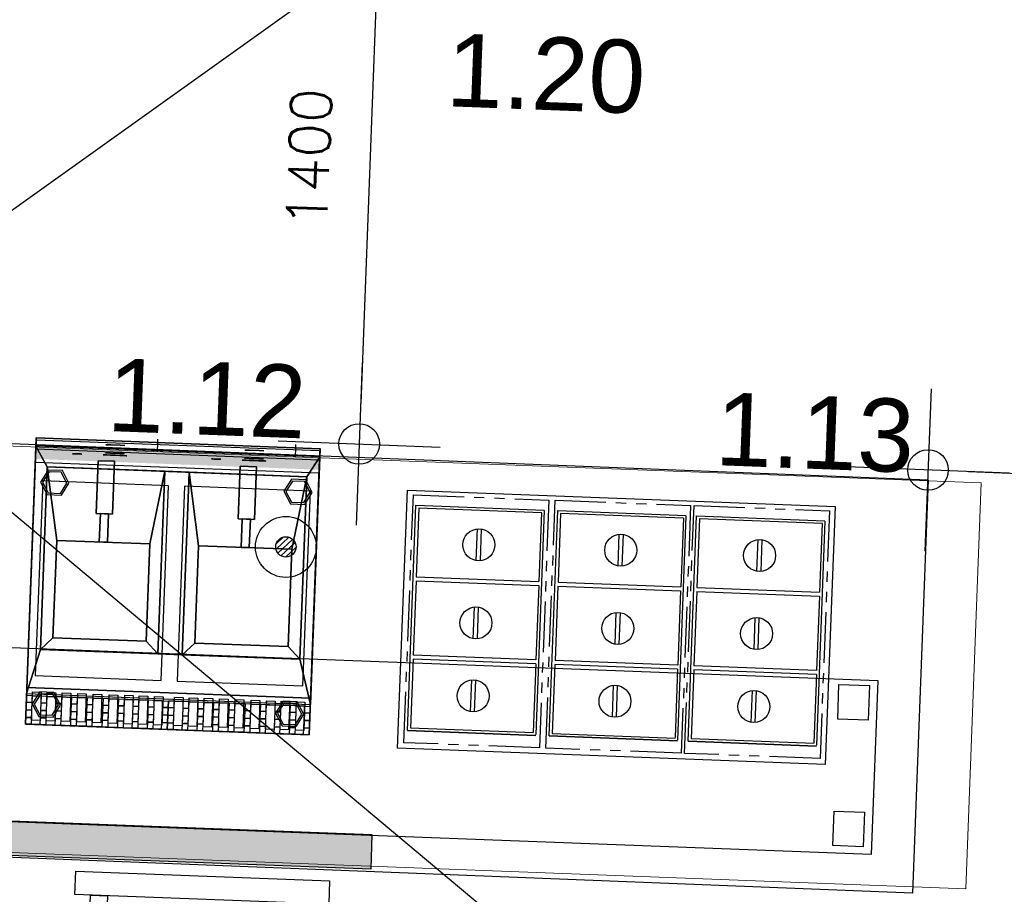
# Model space of a CAD drawing. Header units: millimetres. Extents: x 119024465 to 119292677, y 483022511 to 483148062.
# Tile 35 of 162: x 119082188 to 119084614, y 483061488 to 483063642. Entities that reach past the tile are written whole.
import ezdxf

# ---------------------------------------------------------------- set-up
doc = ezdxf.new("R2010")
doc.units = ezdxf.units.MM
doc.header["$LTSCALE"] = 100
doc.linetypes.add('CONTINUA', pattern=[0])
doc.linetypes.add('PHANTOM', pattern=[2.5, 1.25, -0.25, 0.25, -0.25, 0.25, -0.25])
doc.layers.get('0').update_dxf_attribs({"linetype": 'CONTINUOUS'})
doc.layers.get('Defpoints').update_dxf_attribs({"linetype": 'CONTINUOUS'})
for name, color, linetype in [('200-2D', 1, 'CONTINUOUS'), ('200-3D', 1, 'CONTINUOUS'), ('2000', 7, 'CONTINUOUS'), ('202', 2, 'PHANTOM'), ('204', 1, 'CONTINUOUS'), ('204 tekst fdstp', 255, 'CONTINUOUS'), ('204-2D', 7, 'CONTINUA'), ('450-2D', 6, 'CONTINUA'), ('AL28----_ARC', 8, 'CONTINUOUS'), ('GRI-3D', 7, 'CONTINUOUS'), ('INS-3D', 3, 'CONTINUOUS'), ('M-119--MATEN', 1, 'CONTINUOUS'), ('New_0', 7, 'CONTINUOUS'), ('New_82 Losse inrichting.LOSSE INRICHTING', 7, 'CONTINUOUS')]:
    doc.layers.add(name, color=color, linetype=linetype)
doc.styles.add('GENERATED_STYLE_1', font='arial.ttf')
doc.styles.add('ROMANS', font='ROMANS.SHX')
doc.styles.get("Standard").update_dxf_attribs({"font": 'ISOCP.SHX'})
doc.dimstyles.new('DIM-100', dxfattribs={"dimscale": 100, "dimtxt": 1, "dimasz": 1, "dimexe": 3, "dimexo": 3, "dimgap": 1, "dimtad": 1, "dimdec": 0, "dimrnd": 1, "dimzin": 0, "dimdsep": 46, "dimtxsty": 'ROMANS', "dimblk1": 'DOT1', "dimblk2": 'DOT1', "dimsah": 1, "dimcen": -3, "dimdle": 1, "dimse1": 1, "dimse2": 1, "dimclrd": 1, "dimclre": 1, "dimclrt": 2, "dimadec": 0, "dimazin": 0, "dimtfac": 0.75, "dimtdec": 0, "dimtix": 1, "dimtmove": 1, "dimatfit": 3, "dimldrblk": 'DOT1', "dimfxl": 1, "dimtvp": 1, "dimtolj": 1, "dimtzin": 0, "dimarcsym": 0})

# ---------------------------------------------------------------- blocks, each defined once
blk = doc.blocks.new('*X229')
at = {"color": 0}
for p, q in [((200.86, 2209.05), (203.37, 2211.55)), ((201.14, 2207.91), (204.51, 2211.28)), ((201.77, 2207.12), (205.29, 2210.64)), ((202.7, 2206.64), (205.77, 2209.71)), ((204.15, 2206.68), (205.73, 2208.26))]:
    blk.add_line(p, q, dxfattribs=at)
blk = doc.blocks.new('G')
at = {"layer": '450-2D'}
for radius in [7.5, 2.5]:
    blk.add_circle((0, 0), radius, dxfattribs=at)
blk.add_blockref('*X229', (-203.36, -2209.05), dxfattribs=at)
blk = doc.blocks.new('7FRSG2D15')
at = {"layer": '200-2D'}
blk.add_lwpolyline([(0, -70), (70, -70), (70, 0), (0, 0)], close=True, dxfattribs=at)
at = {"layer": '200-3D'}
for p, q in [((0, -70.5, 81), (0, 0, 81)), ((70, -70.5, 81), (70, 0, 81)), ((-0.01, -68.5, 85), (0, -7.5, 85)), ((70, -68.5, 85), (70, -7.5, 85)), ((15.5, -52.5, 87), (19.5, -52.5, 87)), ((15.5, -52.5, 87), (15.5, -65.5, 87)), ((19.5, -52.5, 87), (19.5, -65.5, 87)), ((50.5, -52.5, 87), (54.5, -52.5, 87)), ((50.5, -52.5, 87), (50.5, -65.5, 87)), ((54.5, -52.5, 87), (54.5, -65.5, 87)), ((15.5, -65.5, 87), (19.5, -65.5, 87)), ((50.5, -65.5, 87), (54.5, -65.5, 87))]:
    blk.add_line(p, q, dxfattribs=at)
at = {"layer": '200-3D', "extrusion": (1, 0, 0)}
for p, q in [((0, 0, 81), (0, -70.5, 81)), ((70, 0, 81), (70, -70.5, 81))]:
    blk.add_line(p, q, dxfattribs=at)
at = {"layer": '200-3D', "elevation": 15}
blk.add_lwpolyline([(70, -64.5), (70, 0), (0, 0), (0, -64.5)], dxfattribs=at)
at = {"layer": '200-3D', "extrusion": (1, 0, 0), "elevation": 70}
blk.add_lwpolyline([(-7.5, 85), (-7.15, 85.15), (-7, 85.5), (-7, 87), (0, 87), (0, 81)], dxfattribs=at)
at = {"layer": '200-3D', "elevation": 3}
for points in [[(3.25, -1.97), (1.5, -5), (3.25, -8.03), (6.75, -8.03), (8.5, -5), (6.75, -1.97)], [(63.25, -1.97), (61.5, -5), (63.25, -8.03), (66.75, -8.03), (68.5, -5), (66.75, -1.97)], [(3.25, -56.67), (1.5, -59.7), (3.25, -62.73), (6.75, -62.73), (8.5, -59.7), (6.75, -56.67)], [(63.25, -56.67), (61.5, -59.7), (63.25, -62.73), (66.75, -62.73), (68.5, -59.7), (66.75, -56.67)]]:
    blk.add_lwpolyline(points, close=True, dxfattribs=at)
at = {"layer": '200-3D'}
for points in [[(3.5, -2.4), (2, -5), (3.5, -7.6), (6.5, -7.6), (8, -5), (6.5, -2.4)], [(63.5, -2.4), (62, -5), (63.5, -7.6), (66.5, -7.6), (68, -5), (66.5, -2.4)], [(3.5, -57.1), (2, -59.7), (3.5, -62.3), (6.5, -62.3), (8, -59.7), (6.5, -57.1)], [(63.5, -57.1), (62, -59.7), (63.5, -62.3), (66.5, -62.3), (68, -59.7), (66.5, -57.1)]]:
    blk.add_lwpolyline(points, close=True, dxfattribs=at)
at = {"layer": '200-3D', "extrusion": (1, 0, -1.83691e-16)}
blk.add_lwpolyline([(-66.73, 78), (-66.73, 64), (-69.84, 64), (-70.55, 60), (-64.73, 60), (-64.73, 81), (-68.73, 81)], close=True, dxfattribs=at)
blk.add_lwpolyline([(-70.5, 81), (-70.5, 83), (-69.85, 84.4), (-68.5, 85)], dxfattribs=at)
at = {"layer": '200-3D', "extrusion": (1, 1.83691e-16, 3.37424e-32)}
for elevation in [6, 40]:
    blk.add_lwpolyline([(-68.33, 58.34), (-70.33, 58.34), (-71.33, 55.84)], dxfattribs=dict(at, elevation=elevation))
at = {"layer": '200-3D'}
for points in [[(16, -45.5, 79), (16, -45.5, 81), (19, -45.5, 81), (19, -45.5, 79)], [(51, -45.5, 79), (51, -45.5, 81), (54, -45.5, 81), (54, -45.5, 79)]]:
    blk.add_polyline3d(points, dxfattribs=at)
for points in [[(0, -68.33, 15), (0, -65.33, 15), (35, -68.33, 15), (35, -65.33, 15)], [(35, -68.33, 15), (35, -65.33, 15), (70, -68.33, 15), (70, -65.33, 15)]]:
    blk.add_solid(points, dxfattribs=at)
for points in [[(70, 0, 15), (0, 0, 15), (0, -64.5, 15), (70, -64.5, 15)], [(3, -18.5, 85), (-0.01, -7.5, 85), (-0.01, -68.5, 85), (3, -63.5, 85)], [(67, -18.5, 85), (70, -7.5, 85), (0, -7.5, 85), (3, -18.5, 85)], [(70, -7.5, 85), (67, -18.5, 85), (67, -63.5, 85), (70, -68.5, 85)], [(32, -18.5, 82), (32, -18.5, 85), (3, -18.5, 85), (3, -18.5, 82)], [(3, -18.5, 82), (3, -18.5, 85), (3, -63.5, 85), (3, -63.5, 82)], [(32, -18.5, 82), (3, -18.5, 82), (6, -21.5, 82), (29, -21.5, 82)], [(6, -21.5, 82), (3, -18.5, 82), (3, -63.5, 82), (6, -45.5, 82)], [(32, -18.5, 82), (29, -21.5, 82), (29, -45.5, 82), (32, -63.5, 82)], [(32, -63.5, 85), (32, -18.5, 85), (32, -18.5, 82), (32, -63.5, 82)], [(38, -18.5, 85), (32, -18.5, 85), (32, -63.5, 85), (38, -63.5, 85)], [(67, -18.5, 82), (38, -18.5, 82), (41, -21.5, 82), (64, -21.5, 82)], [(41, -21.5, 82), (38, -18.5, 82), (38, -63.5, 82), (41, -45.5, 82)], [(67, -18.5, 82), (67, -18.5, 85), (38, -18.5, 85), (38, -18.5, 82)], [(38, -18.5, 82), (38, -18.5, 85), (38, -63.5, 85), (38, -63.5, 82)], [(67, -18.5, 82), (64, -21.5, 82), (64, -45.5, 82), (67, -63.5, 82)], [(67, -63.5, 85), (67, -18.5, 85), (67, -18.5, 82), (67, -63.5, 82)], [(29, -21.5, 70), (29, -21.5, 82), (6, -21.5, 82), (6, -21.5, 70)], [(6, -21.5, 70), (6, -21.5, 82), (6, -45.5, 82), (6, -45.5, 70)], [(29, -21.5, 70), (6, -21.5, 70), (6, -45.5, 70), (29, -45.5, 70)], [(29, -45.5, 82), (29, -21.5, 82), (29, -21.5, 70), (29, -45.5, 70)], [(64, -21.5, 70), (64, -21.5, 82), (41, -21.5, 82), (41, -21.5, 70)], [(41, -21.5, 70), (41, -21.5, 82), (41, -45.5, 82), (41, -45.5, 70)], [(64, -21.5, 70), (41, -21.5, 70), (41, -45.5, 70), (64, -45.5, 70)], [(64, -45.5, 82), (64, -21.5, 82), (64, -21.5, 70), (64, -45.5, 70)], [(32, -63.5, 82), (29, -45.5, 82), (6, -45.5, 82), (3, -63.5, 82)], [(6, -45.5, 82), (29, -45.5, 82), (29, -45.5, 70), (6, -45.5, 70)], [(16.5, -45.5, 80), (16.5, -52.5, 87), (18.5, -52.5, 87), (18.5, -45.5, 80)], [(16.5, -45.5, 81), (16.5, -52.5, 88), (18.5, -52.5, 88), (18.5, -45.5, 81)], [(16.5, -52.5, 87), (16.5, -52.5, 88), (16.5, -45.5, 81), (16.5, -45.5, 80)], [(16.5, -45.5, 80), (16.5, -45.5, 81), (16.5, -52.5, 88), (16.5, -52.5, 87)], [(16.5, -52.5, 87), (16.5, -52.5, 88), (16.5, -45.5, 81), (16.5, -45.5, 80)], [(18.5, -52.5, 88), (18.5, -45.5, 81), (16.5, -45.5, 81), (16.5, -52.5, 88)], [(18.5, -52.5, 88), (16.5, -52.5, 88), (16.5, -45.5, 81), (18.5, -45.5, 81)], [(18.5, -45.5, 80), (16.5, -45.5, 80), (16.5, -52.5, 87), (18.5, -52.5, 87)], [(18.5, -52.5, 87), (16.5, -52.5, 87), (16.5, -45.5, 80), (18.5, -45.5, 80)], [(18.5, -45.5, 81), (18.5, -45.5, 80), (18.5, -52.5, 87), (18.5, -52.5, 88)], [(18.5, -45.5, 80), (18.5, -45.5, 81), (18.5, -52.5, 88), (18.5, -52.5, 87)], [(18.5, -52.5, 87), (18.5, -52.5, 88), (18.5, -45.5, 81), (18.5, -45.5, 80)], [(64, -45.5, 82), (41, -45.5, 82), (38, -63.5, 82), (67, -63.5, 82)], [(41, -45.5, 82), (64, -45.5, 82), (64, -45.5, 70), (41, -45.5, 70)], [(51.5, -45.5, 80), (51.5, -52.5, 87), (53.5, -52.5, 87), (53.5, -45.5, 80)], [(51.5, -45.5, 81), (51.5, -52.5, 88), (53.5, -52.5, 88), (53.5, -45.5, 81)], [(51.5, -52.5, 87), (51.5, -52.5, 88), (51.5, -45.5, 81), (51.5, -45.5, 80)], [(51.5, -45.5, 80), (51.5, -45.5, 81), (51.5, -52.5, 88), (51.5, -52.5, 87)], [(51.5, -52.5, 87), (51.5, -52.5, 88), (51.5, -45.5, 81), (51.5, -45.5, 80)], [(53.5, -45.5, 81), (53.5, -52.5, 88), (51.5, -52.5, 88), (51.5, -45.5, 81)], [(51.5, -45.5, 81), (51.5, -52.5, 88), (53.5, -52.5, 88), (53.5, -45.5, 81)], [(53.5, -45.5, 80), (53.5, -52.5, 87), (51.5, -52.5, 87), (51.5, -45.5, 80)], [(51.5, -45.5, 80), (51.5, -52.5, 87), (53.5, -52.5, 87), (53.5, -45.5, 80)], [(53.5, -45.5, 80), (53.5, -45.5, 81), (51.5, -45.5, 81), (51.5, -45.5, 80)], [(51.5, -45.5, 80), (51.5, -45.5, 81), (53.5, -45.5, 81), (53.5, -45.5, 80)], [(53.5, -45.5, 81), (53.5, -45.5, 80), (53.5, -52.5, 87), (53.5, -52.5, 88)], [(53.5, -45.5, 80), (53.5, -45.5, 81), (53.5, -52.5, 88), (53.5, -52.5, 87)], [(53.5, -52.5, 87), (53.5, -52.5, 88), (53.5, -45.5, 81), (53.5, -45.5, 80)], [(15.5, -65.5, 88), (15.5, -52.5, 88), (19.5, -52.5, 88), (19.5, -65.5, 88)], [(15.5, -65.5, 88), (15.5, -52.5, 88), (15.5, -52.5, 87), (15.5, -65.5, 87)], [(15.5, -65.5, 88), (15.5, -65.5, 87), (15.5, -52.5, 87), (15.5, -52.5, 88)], [(19.5, -65.5, 88), (19.5, -52.5, 88), (15.5, -52.5, 88), (15.5, -65.5, 88)], [(15.5, -65.5, 88), (15.5, -52.5, 88), (19.5, -52.5, 88), (19.5, -65.5, 88)], [(19.5, -52.5, 87), (15.5, -52.5, 87), (15.5, -65.5, 87), (19.5, -65.5, 87)], [(19.5, -65.5, 87), (15.5, -65.5, 87), (15.5, -52.5, 87), (19.5, -52.5, 87)], [(19.5, -52.5, 87), (19.5, -52.5, 88), (15.5, -52.5, 88), (15.5, -52.5, 87)], [(15.5, -52.5, 87), (15.5, -52.5, 88), (19.5, -52.5, 88), (19.5, -52.5, 87)], [(16.5, -52.5, 88), (18.5, -52.5, 88), (18.5, -52.5, 87), (16.5, -52.5, 87)], [(19.5, -52.5, 87), (19.5, -52.5, 88), (19.5, -65.5, 88), (19.5, -65.5, 87)], [(19.5, -65.5, 88), (19.5, -52.5, 88), (19.5, -52.5, 87), (19.5, -65.5, 87)], [(50.5, -65.5, 88), (50.5, -52.5, 88), (54.5, -52.5, 88), (54.5, -65.5, 88)], [(54.5, -65.5, 88), (54.5, -52.5, 88), (50.5, -52.5, 88), (50.5, -65.5, 88)], [(54.5, -65.5, 88), (50.5, -65.5, 88), (50.5, -52.5, 88), (54.5, -52.5, 88)], [(50.5, -65.5, 87), (50.5, -52.5, 87), (50.5, -52.5, 88), (50.5, -65.5, 88)], [(50.5, -65.5, 88), (50.5, -52.5, 88), (50.5, -52.5, 87), (50.5, -65.5, 87)], [(54.5, -52.5, 88), (54.5, -52.5, 87), (50.5, -52.5, 87), (50.5, -52.5, 88)], [(54.5, -52.5, 87), (50.5, -52.5, 87), (50.5, -65.5, 87), (54.5, -65.5, 87)], [(54.5, -65.5, 87), (50.5, -65.5, 87), (50.5, -52.5, 87), (54.5, -52.5, 87)], [(54.5, -52.5, 87), (54.5, -52.5, 88), (50.5, -52.5, 88), (50.5, -52.5, 87)], [(50.5, -52.5, 87), (50.5, -52.5, 88), (54.5, -52.5, 88), (54.5, -52.5, 87)], [(54.5, -52.5, 87), (54.5, -52.5, 88), (54.5, -65.5, 88), (54.5, -65.5, 87)], [(54.5, -65.5, 87), (54.5, -65.5, 88), (54.5, -52.5, 88), (54.5, -52.5, 87)], [(70, -68.5, 85), (67, -63.5, 85), (3, -63.5, 85), (-0.01, -68.5, 85)], [(3, -63.5, 82), (3, -63.5, 85), (32, -63.5, 85), (32, -63.5, 82)], [(19.5, -65.5, 88), (15.5, -65.5, 88), (15.5, -65.5, 87), (19.5, -65.5, 87)], [(15.5, -65.5, 88), (19.5, -65.5, 88), (19.5, -65.5, 87), (15.5, -65.5, 87)], [(38, -63.5, 85), (67, -63.5, 85), (67, -63.5, 82), (38, -63.5, 82)], [(54.5, -65.5, 87), (54.5, -65.5, 88), (50.5, -65.5, 88), (50.5, -65.5, 87)], [(50.5, -65.5, 87), (50.5, -65.5, 88), (54.5, -65.5, 88), (54.5, -65.5, 87)], [(0, -67.73, 81), (70, -67.73, 81), (70, -70.5, 81), (0, -70.5, 81)], [(70, -68.73, 81), (0, -68.73, 81), (-0.01, -70.5, 81), (70, -70.5, 81)]]:
    blk.add_3dface(points, dxfattribs=at)
at = {"layer": '200-3D', "invisible_edges": 15}
blk.add_3dface([(32, -18.5, 85), (38, -18.5, 85), (38, -63.5, 85), (32, -63.5, 85)], dxfattribs=at)
at = {"layer": '204-2D'}
for p, q in [((0, -9), (70, -9)), ((35, -9), (0, -9)), ((70, -9), (35, -9))]:
    blk.add_line(p, q, dxfattribs=at)
for points in [[(1.36, -1), (3.46, -1), (3.46, -8), (1.36, -8), (1.36, -1)], [(5.11, -1), (7.21, -1), (7.21, -8), (5.11, -8), (5.11, -1)], [(8.69, -1), (10.8, -1), (10.8, -8), (8.69, -8), (8.69, -1)], [(12.49, -1), (14.6, -1), (14.6, -8), (12.49, -8), (12.49, -1)], [(16.43, -1), (18.54, -1), (18.54, -8), (16.43, -8), (16.43, -1)], [(20.28, -1), (22.39, -1), (22.39, -8), (20.28, -8), (20.28, -1)], [(24.1, -1), (26.21, -1), (26.21, -8), (24.1, -8), (24.1, -1)], [(27.79, -1), (29.9, -1), (29.9, -8), (27.79, -8), (27.79, -1)], [(31.4, -1), (33.5, -1), (33.5, -8), (31.4, -8), (31.4, -1)], [(36.36, -1), (38.46, -1), (38.46, -8), (36.36, -8), (36.36, -1)], [(40.11, -1), (42.21, -1), (42.21, -8), (40.11, -8), (40.11, -1)], [(43.69, -1), (45.8, -1), (45.8, -8), (43.69, -8), (43.69, -1)], [(47.49, -1), (49.6, -1), (49.6, -8), (47.49, -8), (47.49, -1)], [(51.43, -1), (53.54, -1), (53.54, -8), (51.43, -8), (51.43, -1)], [(55.28, -1), (57.39, -1), (57.39, -8), (55.28, -8), (55.28, -1)], [(59.1, -1), (61.21, -1), (61.21, -8), (59.1, -8), (59.1, -1)], [(62.79, -1), (64.9, -1), (64.9, -8), (62.79, -8), (62.79, -1)], [(66.4, -1), (68.5, -1), (68.5, -8), (66.4, -8), (66.4, -1)]]:
    blk.add_lwpolyline(points, dxfattribs=at)
for points in [[(33, -60), (33, -12), (2, -12), (2, -60)], [(68, -60), (68, -12), (37, -12), (37, -60)]]:
    blk.add_lwpolyline(points, close=True, dxfattribs=at)
at = {"layer": 'GRI-3D', "extrusion": (0, -1, 0), "elevation": 67.48}
for points in [[(14.99, 73.03), (13.82, 71), (14.99, 68.97), (17.33, 68.97), (18.5, 71), (17.33, 73.03)], [(49.24, 73.03), (48.07, 71), (49.24, 68.97), (51.59, 68.97), (52.76, 71), (51.59, 73.03)]]:
    blk.add_lwpolyline(points, close=True, dxfattribs=at)
at = {"layer": 'GRI-3D', "extrusion": (0, -1, 0)}
for centre, radius in [((16.16, 71, 66.98), 2.92), ((25.51, 71, 66.98), 1.16), ((50.41, 71, 66.98), 2.92), ((59.76, 71, 66.98), 1.16)]:
    blk.add_circle(centre, radius, dxfattribs=at)
at = {"layer": 'GRI-3D'}
for points, invisible_edges in [([(1.49, 0, 88), (-0.01, 0, 88), (-0.01, -1.63, 89.18), (1.49, -1.63, 89.18)], 1), ([(-0.01, 0, 87), (-0.01, 0, 88), (1.49, 0, 88), (1.49, 0, 87)], 6), ([(3.8, 0, 87), (3.46, 0, 88), (1.49, 0, 88), (1.49, 0, 87)], 5), ([(4.96, 0, 88), (3.46, 0, 88), (3.46, -1.63, 89.18), (4.96, -1.63, 89.18)], 1), ([(4.96, 0, 87), (4.96, 0, 88), (3.46, 0, 88), (3.46, 0, 87)], 7), ([(7.55, 0, 87), (7.21, 0, 88), (4.96, 0, 88), (4.96, 0, 87)], 5), ([(8.71, 0, 88), (7.21, 0, 88), (7.21, -1.63, 89.18), (8.71, -1.63, 89.18)], 1), ([(8.71, 0, 87), (8.71, 0, 88), (7.21, 0, 88), (7.21, 0, 87)], 7), ([(11.13, 0, 87), (10.8, 0, 88), (8.71, 0, 88), (8.71, 0, 87)], 5), ([(12.3, 0, 88), (10.8, 0, 88), (10.8, -1.63, 89.18), (12.3, -1.63, 89.18)], 1), ([(12.3, 0, 87), (12.3, 0, 88), (10.8, 0, 88), (10.8, 0, 87)], 7), ([(14.93, 0, 87), (14.6, 0, 88), (12.3, 0, 88), (12.3, 0, 87)], 5), ([(16.1, 0, 88), (14.6, 0, 88), (14.6, -1.63, 89.18), (16.1, -1.63, 89.18)], 1), ([(16.1, 0, 87), (16.1, 0, 88), (14.6, 0, 88), (14.6, 0, 87)], 7), ([(18.87, 0, 87), (18.54, 0, 88), (16.1, 0, 88), (16.1, 0, 87)], 5), ([(20.04, 0, 88), (18.54, 0, 88), (18.54, -1.63, 89.18), (20.04, -1.63, 89.18)], 1), ([(20.04, 0, 87), (20.04, 0, 88), (18.54, 0, 88), (18.54, 0, 87)], 7), ([(22.72, 0, 87), (22.39, 0, 88), (20.04, 0, 88), (20.04, 0, 87)], 5), ([(23.89, 0, 88), (22.39, 0, 88), (22.39, -1.63, 89.18), (23.89, -1.63, 89.18)], 1), ([(23.89, 0, 87), (23.89, 0, 88), (22.39, 0, 88), (22.39, 0, 87)], 7), ([(26.54, 0, 87), (26.21, 0, 88), (23.89, 0, 88), (23.89, 0, 87)], 5), ([(27.71, 0, 88), (26.21, 0, 88), (26.21, -1.63, 89.18), (27.71, -1.63, 89.18)], 1), ([(27.71, 0, 87), (27.71, 0, 88), (26.21, 0, 88), (26.21, 0, 87)], 7), ([(30.23, 0, 87), (29.9, 0, 88), (27.71, 0, 88), (27.71, 0, 87)], 5), ([(31.4, 0, 88), (29.9, 0, 88), (29.9, -1.63, 89.18), (31.4, -1.63, 89.18)], 1), ([(31.4, 0, 87), (31.4, 0, 88), (29.9, 0, 88), (29.9, 0, 87)], 7), ([(33.5, 0, 87), (33.5, 0, 88), (31.4, 0, 88), (31.2, 0, 87)], 5), ([(35, 0, 87), (35, 0, 88), (33.5, 0, 88), (33.5, 0, 87)], 6), ([(35, 0, 88), (33.5, 0, 88), (33.5, -1.63, 89.18), (35, -1.63, 89.18)], 1), ([(36.49, 0, 88), (34.99, 0, 88), (34.99, -1.63, 89.18), (36.49, -1.63, 89.18)], 1), ([(34.99, 0, 87), (34.99, 0, 88), (36.49, 0, 88), (36.49, 0, 87)], 6), ([(38.8, 0, 87), (38.46, 0, 88), (36.49, 0, 88), (36.49, 0, 87)], 5), ([(39.96, 0, 88), (38.46, 0, 88), (38.46, -1.63, 89.18), (39.96, -1.63, 89.18)], 1), ([(39.96, 0, 87), (39.96, 0, 88), (38.46, 0, 88), (38.46, 0, 87)], 7), ([(42.55, 0, 87), (42.21, 0, 88), (39.96, 0, 88), (39.96, 0, 87)], 5), ([(43.71, 0, 88), (42.21, 0, 88), (42.21, -1.63, 89.18), (43.71, -1.63, 89.18)], 1), ([(43.71, 0, 87), (43.71, 0, 88), (42.21, 0, 88), (42.21, 0, 87)], 7), ([(46.13, 0, 87), (45.8, 0, 88), (43.71, 0, 88), (43.71, 0, 87)], 5), ([(47.3, 0, 88), (45.8, 0, 88), (45.8, -1.63, 89.18), (47.3, -1.63, 89.18)], 1), ([(47.3, 0, 87), (47.3, 0, 88), (45.8, 0, 88), (45.8, 0, 87)], 7), ([(49.93, 0, 87), (49.6, 0, 88), (47.3, 0, 88), (47.3, 0, 87)], 5), ([(51.1, 0, 88), (49.6, 0, 88), (49.6, -1.63, 89.18), (51.1, -1.63, 89.18)], 1), ([(51.1, 0, 87), (51.1, 0, 88), (49.6, 0, 88), (49.6, 0, 87)], 7), ([(53.87, 0, 87), (53.54, 0, 88), (51.1, 0, 88), (51.1, 0, 87)], 5), ([(55.04, 0, 88), (53.54, 0, 88), (53.54, -1.63, 89.18), (55.04, -1.63, 89.18)], 1), ([(55.04, 0, 87), (55.04, 0, 88), (53.54, 0, 88), (53.54, 0, 87)], 7), ([(57.72, 0, 87), (57.39, 0, 88), (55.04, 0, 88), (55.04, 0, 87)], 5), ([(58.89, 0, 88), (57.39, 0, 88), (57.39, -1.63, 89.18), (58.89, -1.63, 89.18)], 1), ([(58.89, 0, 87), (58.89, 0, 88), (57.39, 0, 88), (57.39, 0, 87)], 7), ([(61.54, 0, 87), (61.21, 0, 88), (58.89, 0, 88), (58.89, 0, 87)], 5), ([(62.71, 0, 88), (61.21, 0, 88), (61.21, -1.63, 89.18), (62.71, -1.63, 89.18)], 1), ([(62.71, 0, 87), (62.71, 0, 88), (61.21, 0, 88), (61.21, 0, 87)], 7), ([(65.23, 0, 87), (64.9, 0, 88), (62.71, 0, 88), (62.71, 0, 87)], 5), ([(66.4, 0, 88), (64.9, 0, 88), (64.9, -1.63, 89.18), (66.4, -1.63, 89.18)], 1), ([(66.4, 0, 87), (66.4, 0, 88), (64.9, 0, 88), (64.9, 0, 87)], 7), ([(68.5, 0, 87), (68.5, 0, 88), (66.4, 0, 88), (66.2, 0, 87)], 5), ([(70, 0, 87), (70, 0, 88), (68.5, 0, 88), (68.5, 0, 87)], 6), ([(70, 0, 88), (68.5, 0, 88), (68.5, -1.63, 89.18), (70, -1.63, 89.18)], 1), ([(-0.01, -7, 88), (1.49, -7, 88), (1.49, -5.37, 89.18), (-0.01, -5.37, 89.18)], 1), ([(-0.01, -7, 87), (-0.01, -7, 88), (1.49, -7, 88), (1.49, -7, 87)], 6), ([(3.8, -7, 87), (3.46, -7, 88), (1.49, -7, 88), (1.49, -7, 87)], 5), ([(3.46, -7, 88), (4.96, -7, 88), (4.96, -5.37, 89.18), (3.46, -5.37, 89.18)], 1), ([(4.96, -7, 87), (4.96, -7, 88), (3.46, -7, 88), (3.46, -7, 87)], 7), ([(7.55, -7, 87), (7.21, -7, 88), (4.96, -7, 88), (4.96, -7, 87)], 5), ([(7.21, -7, 88), (8.71, -7, 88), (8.71, -5.37, 89.18), (7.21, -5.37, 89.18)], 1), ([(8.71, -7, 87), (8.71, -7, 88), (7.21, -7, 88), (7.21, -7, 87)], 7), ([(11.35, -7, 87), (10.8, -7, 88), (8.71, -7, 88), (8.71, -7, 87)], 5), ([(11.13, -7, 87), (10.8, -7, 88), (8.71, -7, 88), (8.71, -7, 87)], 5), ([(10.8, -7, 88), (12.3, -7, 88), (12.3, -5.37, 89.18), (10.8, -5.37, 89.18)], 1), ([(12.3, -7, 87), (12.3, -7, 88), (10.8, -7, 88), (10.8, -7, 87)], 7), ([(14.93, -7, 87), (14.6, -7, 88), (12.3, -7, 88), (12.3, -7, 87)], 5), ([(14.6, -7, 88), (16.1, -7, 88), (16.1, -5.37, 89.18), (14.6, -5.37, 89.18)], 1), ([(16.1, -7, 87), (16.1, -7, 88), (14.6, -7, 88), (14.6, -7, 87)], 7), ([(18.87, -7, 87), (18.54, -7, 88), (16.1, -7, 88), (16.1, -7, 87)], 5), ([(18.54, -7, 88), (20.04, -7, 88), (20.04, -5.37, 89.18), (18.54, -5.37, 89.18)], 1), ([(20.04, -7, 87), (20.04, -7, 88), (18.54, -7, 88), (18.54, -7, 87)], 7), ([(22.72, -7, 87), (22.39, -7, 88), (20.04, -7, 88), (20.04, -7, 87)], 5), ([(22.39, -7, 88), (23.89, -7, 88), (23.89, -5.37, 89.18), (22.39, -5.37, 89.18)], 1), ([(23.89, -7, 87), (23.89, -7, 88), (22.39, -7, 88), (22.39, -7, 87)], 7), ([(26.54, -7, 87), (26.21, -7, 88), (23.89, -7, 88), (23.89, -7, 87)], 5), ([(26.21, -7, 88), (27.71, -7, 88), (27.71, -5.37, 89.18), (26.21, -5.37, 89.18)], 1), ([(27.71, -7, 87), (27.71, -7, 88), (26.21, -7, 88), (26.21, -7, 87)], 7), ([(30.23, -7, 87), (29.9, -7, 88), (27.71, -7, 88), (27.71, -7, 87)], 5), ([(29.9, -7, 88), (31.4, -7, 88), (31.4, -5.37, 89.18), (29.9, -5.37, 89.18)], 1), ([(31.4, -7, 87), (31.4, -7, 88), (29.9, -7, 88), (29.9, -7, 87)], 7), ([(33.5, -7, 87), (33.5, -7, 88), (31.4, -7, 88), (31.2, -7, 87)], 5), ([(33.5, -7, 88), (35, -7, 88), (35, -5.37, 89.18), (33.5, -5.37, 89.18)], 1), ([(35, -7, 87), (35, -7, 88), (33.5, -7, 88), (33.5, -7, 87)], 6), ([(34.99, -7, 88), (36.49, -7, 88), (36.49, -5.37, 89.18), (34.99, -5.37, 89.18)], 1), ([(34.99, -7, 87), (34.99, -7, 88), (36.49, -7, 88), (36.49, -7, 87)], 6), ([(38.8, -7, 87), (38.46, -7, 88), (36.49, -7, 88), (36.49, -7, 87)], 5), ([(38.46, -7, 88), (39.96, -7, 88), (39.96, -5.37, 89.18), (38.46, -5.37, 89.18)], 1), ([(39.96, -7, 87), (39.96, -7, 88), (38.46, -7, 88), (38.46, -7, 87)], 7), ([(42.55, -7, 87), (42.21, -7, 88), (39.96, -7, 88), (39.96, -7, 87)], 5), ([(42.21, -7, 88), (43.71, -7, 88), (43.71, -5.37, 89.18), (42.21, -5.37, 89.18)], 1), ([(43.71, -7, 87), (43.71, -7, 88), (42.21, -7, 88), (42.21, -7, 87)], 7), ([(46.35, -7, 87), (45.8, -7, 88), (43.71, -7, 88), (43.71, -7, 87)], 5), ([(46.13, -7, 87), (45.8, -7, 88), (43.71, -7, 88), (43.71, -7, 87)], 5), ([(45.8, -7, 88), (47.3, -7, 88), (47.3, -5.37, 89.18), (45.8, -5.37, 89.18)], 1), ([(47.3, -7, 87), (47.3, -7, 88), (45.8, -7, 88), (45.8, -7, 87)], 7), ([(49.93, -7, 87), (49.6, -7, 88), (47.3, -7, 88), (47.3, -7, 87)], 5), ([(49.6, -7, 88), (51.1, -7, 88), (51.1, -5.37, 89.18), (49.6, -5.37, 89.18)], 1), ([(51.1, -7, 87), (51.1, -7, 88), (49.6, -7, 88), (49.6, -7, 87)], 7), ([(53.87, -7, 87), (53.54, -7, 88), (51.1, -7, 88), (51.1, -7, 87)], 5), ([(53.54, -7, 88), (55.04, -7, 88), (55.04, -5.37, 89.18), (53.54, -5.37, 89.18)], 1), ([(55.04, -7, 87), (55.04, -7, 88), (53.54, -7, 88), (53.54, -7, 87)], 7), ([(57.72, -7, 87), (57.39, -7, 88), (55.04, -7, 88), (55.04, -7, 87)], 5), ([(57.39, -7, 88), (58.89, -7, 88), (58.89, -5.37, 89.18), (57.39, -5.37, 89.18)], 1), ([(58.89, -7, 87), (58.89, -7, 88), (57.39, -7, 88), (57.39, -7, 87)], 7), ([(61.54, -7, 87), (61.21, -7, 88), (58.89, -7, 88), (58.89, -7, 87)], 5), ([(61.21, -7, 88), (62.71, -7, 88), (62.71, -5.37, 89.18), (61.21, -5.37, 89.18)], 1), ([(62.71, -7, 87), (62.71, -7, 88), (61.21, -7, 88), (61.21, -7, 87)], 7), ([(65.23, -7, 87), (64.9, -7, 88), (62.71, -7, 88), (62.71, -7, 87)], 5), ([(64.9, -7, 88), (66.4, -7, 88), (66.4, -5.37, 89.18), (64.9, -5.37, 89.18)], 1), ([(66.4, -7, 87), (66.4, -7, 88), (64.9, -7, 88), (64.9, -7, 87)], 7), ([(68.5, -7, 87), (68.5, -7, 88), (66.4, -7, 88), (66.2, -7, 87)], 5), ([(68.5, -7, 88), (70, -7, 88), (70, -5.37, 89.18), (68.5, -5.37, 89.18)], 1), ([(70, -7, 87), (70, -7, 88), (68.5, -7, 88), (68.5, -7, 87)], 6), ([(13.82, -69.48, 71), (18.5, -69.48, 71), (17.33, -69.48, 73.03), (14.99, -69.48, 73.03)], 1), ([(13.82, -69.48, 71), (14.99, -69.48, 68.97), (17.33, -69.48, 68.97), (18.5, -69.48, 71)], 8), ([(48.07, -69.48, 71), (52.76, -69.48, 71), (51.59, -69.48, 73.03), (49.24, -69.48, 73.03)], 1), ([(48.07, -69.48, 71), (49.24, -69.48, 68.97), (51.59, -69.48, 68.97), (52.76, -69.48, 71)], 8)]:
    blk.add_3dface(points, dxfattribs=dict(at, invisible_edges=invisible_edges))
for points in [[(1.49, -1.63, 89.18), (-0.01, -1.63, 89.18), (-0.01, -3.5, 89.57), (1.49, -3.5, 89.57)], [(4.96, -1.63, 89.18), (3.46, -1.63, 89.18), (3.46, -3.5, 89.57), (4.96, -3.5, 89.57)], [(8.71, -1.63, 89.18), (7.21, -1.63, 89.18), (7.21, -3.5, 89.57), (8.71, -3.5, 89.57)], [(12.3, -1.63, 89.18), (10.8, -1.63, 89.18), (10.8, -3.5, 89.57), (12.3, -3.5, 89.57)], [(16.1, -1.63, 89.18), (14.6, -1.63, 89.18), (14.6, -3.5, 89.57), (16.1, -3.5, 89.57)], [(20.04, -1.63, 89.18), (18.54, -1.63, 89.18), (18.54, -3.5, 89.57), (20.04, -3.5, 89.57)], [(23.89, -1.63, 89.18), (22.39, -1.63, 89.18), (22.39, -3.5, 89.57), (23.89, -3.5, 89.57)], [(27.71, -1.63, 89.18), (26.21, -1.63, 89.18), (26.21, -3.5, 89.57), (27.71, -3.5, 89.57)], [(31.4, -1.63, 89.18), (29.9, -1.63, 89.18), (29.9, -3.5, 89.57), (31.4, -3.5, 89.57)], [(35, -1.63, 89.18), (33.5, -1.63, 89.18), (33.5, -3.5, 89.57), (35, -3.5, 89.57)], [(36.49, -1.63, 89.18), (34.99, -1.63, 89.18), (34.99, -3.5, 89.57), (36.49, -3.5, 89.57)], [(39.96, -1.63, 89.18), (38.46, -1.63, 89.18), (38.46, -3.5, 89.57), (39.96, -3.5, 89.57)], [(43.71, -1.63, 89.18), (42.21, -1.63, 89.18), (42.21, -3.5, 89.57), (43.71, -3.5, 89.57)], [(47.3, -1.63, 89.18), (45.8, -1.63, 89.18), (45.8, -3.5, 89.57), (47.3, -3.5, 89.57)], [(51.1, -1.63, 89.18), (49.6, -1.63, 89.18), (49.6, -3.5, 89.57), (51.1, -3.5, 89.57)], [(55.04, -1.63, 89.18), (53.54, -1.63, 89.18), (53.54, -3.5, 89.57), (55.04, -3.5, 89.57)], [(58.89, -1.63, 89.18), (57.39, -1.63, 89.18), (57.39, -3.5, 89.57), (58.89, -3.5, 89.57)], [(62.71, -1.63, 89.18), (61.21, -1.63, 89.18), (61.21, -3.5, 89.57), (62.71, -3.5, 89.57)], [(66.4, -1.63, 89.18), (64.9, -1.63, 89.18), (64.9, -3.5, 89.57), (66.4, -3.5, 89.57)], [(70, -1.63, 89.18), (68.5, -1.63, 89.18), (68.5, -3.5, 89.57), (70, -3.5, 89.57)], [(-0.01, -5.37, 89.18), (1.49, -5.37, 89.18), (1.49, -3.5, 89.57), (-0.01, -3.5, 89.57)], [(3.46, -5.37, 89.18), (4.96, -5.37, 89.18), (4.96, -3.5, 89.57), (3.46, -3.5, 89.57)], [(7.21, -5.37, 89.18), (8.71, -5.37, 89.18), (8.71, -3.5, 89.57), (7.21, -3.5, 89.57)], [(10.8, -5.37, 89.18), (12.3, -5.37, 89.18), (12.3, -3.5, 89.57), (10.8, -3.5, 89.57)], [(14.6, -5.37, 89.18), (16.1, -5.37, 89.18), (16.1, -3.5, 89.57), (14.6, -3.5, 89.57)], [(18.54, -5.37, 89.18), (20.04, -5.37, 89.18), (20.04, -3.5, 89.57), (18.54, -3.5, 89.57)], [(22.39, -5.37, 89.18), (23.89, -5.37, 89.18), (23.89, -3.5, 89.57), (22.39, -3.5, 89.57)], [(26.21, -5.37, 89.18), (27.71, -5.37, 89.18), (27.71, -3.5, 89.57), (26.21, -3.5, 89.57)], [(29.9, -5.37, 89.18), (31.4, -5.37, 89.18), (31.4, -3.5, 89.57), (29.9, -3.5, 89.57)], [(33.5, -5.37, 89.18), (35, -5.37, 89.18), (35, -3.5, 89.57), (33.5, -3.5, 89.57)], [(34.99, -5.37, 89.18), (36.49, -5.37, 89.18), (36.49, -3.5, 89.57), (34.99, -3.5, 89.57)], [(38.46, -5.37, 89.18), (39.96, -5.37, 89.18), (39.96, -3.5, 89.57), (38.46, -3.5, 89.57)], [(42.21, -5.37, 89.18), (43.71, -5.37, 89.18), (43.71, -3.5, 89.57), (42.21, -3.5, 89.57)], [(45.8, -5.37, 89.18), (47.3, -5.37, 89.18), (47.3, -3.5, 89.57), (45.8, -3.5, 89.57)], [(49.6, -5.37, 89.18), (51.1, -5.37, 89.18), (51.1, -3.5, 89.57), (49.6, -3.5, 89.57)], [(53.54, -5.37, 89.18), (55.04, -5.37, 89.18), (55.04, -3.5, 89.57), (53.54, -3.5, 89.57)], [(57.39, -5.37, 89.18), (58.89, -5.37, 89.18), (58.89, -3.5, 89.57), (57.39, -3.5, 89.57)], [(61.21, -5.37, 89.18), (62.71, -5.37, 89.18), (62.71, -3.5, 89.57), (61.21, -3.5, 89.57)], [(64.9, -5.37, 89.18), (66.4, -5.37, 89.18), (66.4, -3.5, 89.57), (64.9, -3.5, 89.57)], [(68.5, -5.37, 89.18), (70, -5.37, 89.18), (70, -3.5, 89.57), (68.5, -3.5, 89.57)]]:
    blk.add_3dface(points, dxfattribs=at)
at = {"layer": 'INS-3D'}
blk.add_lwpolyline([(0, 0), (70, 0), (70, -70.5), (0, -70.5)], close=True, dxfattribs=at)
at = {"layer": '450-2D'}
blk.add_blockref('G', (7.5, -46.02), dxfattribs=at)
at = {"layer": 'INS-3D', "flags": 9}
for tag, p in [('DIST', (0, 0)), ('ANGOLO', (0, -1.5))]:
    blk.add_attdef(tag, p, '', height=1, dxfattribs=at)
blk = doc.blocks.new('*X203')
at = {"color": 0}
for p, q in [((286.774344, 2204.447934), (296.618251, 2214.291842)), ((286.774344, 2205.862148), (295.204037, 2214.291842)), ((286.774344, 2207.276361), (293.789824, 2214.291842)), ((286.774344, 2208.690575), (292.37561, 2214.291842)), ((286.774344, 2210.104788), (290.961397, 2214.291842)), ((286.774344, 2211.519002), (289.547183, 2214.291842)), ((286.774344, 2212.933216), (288.13297, 2214.291842))]:
    blk.add_line(p, q, dxfattribs=at)
blk = doc.blocks.new('FM')
at = {"layer": '450-2D'}
for p, q in [((10.606602, 0), (0, 0)), ((0, 0), (0, -10.606602)), ((0, -10.606602), (10.606602, 0)), ((10.606602, -10.606602), (10.606602, 0)), ((0, -10.606602), (10.606602, -10.606602))]:
    blk.add_line(p, q, dxfattribs=at)
blk.add_blockref('*X203', (-286.774344, -2214.291842), dxfattribs=at)
blk = doc.blocks.new('maaltijdwagen')
for points in [[(-647.2, 1788.9), (-21.4, 1788.9), (-21.4, 1731.7), (-647.2, 1731.7)], [(-609, 1731.7), (-567, 1731.7), (-567, 1651.6), (-609, 1651.6)], [(-128.3, 1731.7), (-86.3, 1731.7), (-86.3, 1651.6), (-128.3, 1651.6)], [(-673.9, 1651.6), (-6.2, 1651.6), (-6.2, 0.7), (-673.9, 0.7)], [(-540.3, 1598.2), (-59.6, 1598.2), (-59.6, 38.8), (-540.3, 38.8)], [(-727.3, 1518.2), (-673.9, 1518.2), (-673.9, 80.7), (-727.3, 80.7)]]:
    blk.add_lwpolyline(points, close=True)
at = {"layer": '200-2D'}
blk.add_lwpolyline([(-792.1, 1693.5), (-6.2, 1693.5), (-6.2, -14.6), (-792.1, -14.6)], close=True, dxfattribs=at)
for points in [[(-605.2, 1417.4), (-605.2, 1447.4), (-705.2, 1447.4), (-705.2, 1332.4), (-675.2, 1332.4)], [(-95.2, 1417.4), (-95.2, 1447.4), (4.8, 1447.4), (4.8, 1332.4), (-25.2, 1332.4)], [(-605.2, 187.4), (-605.2, 157.4), (-705.2, 157.4), (-705.2, 272.4), (-675.2, 272.4)], [(-25.2, 272.4), (4.8, 272.4), (4.8, 157.4), (-95.2, 157.4), (-95.2, 187.4)], [(-675.2, 157.4), (-675.2, 114.9), (-619.2, 114.9), (-619.2, 157.4)], [(-25.2, 157.4), (-25.2, 114.9), (-81.2, 114.9), (-81.2, 157.4)]]:
    blk.add_lwpolyline(points, dxfattribs=at)
at = {"layer": '200-3D', "elevation": 900}
blk.add_lwpolyline([(-675.2, 1417.4), (-25.2, 1417.4), (-25.2, 187.4), (-675.2, 187.4), (-675.2, 1417.4)], dxfattribs=at)
at = {"layer": '200-3D'}
for points, elevation in [([(-665.2, 1407.4), (-665.2, 1367.4), (-625.2, 1367.4), (-625.2, 1407.4)], 140), ([(-75.2, 1407.4), (-75.2, 1367.4), (-35.2, 1367.4), (-35.2, 1407.4)], 140), ([(-605.2, 257.4), (-95.2, 257.4), (-95.2, 1227.4), (-605.2, 1227.4)], 900), ([(-665.2, 197.4), (-665.2, 237.4), (-625.2, 237.4), (-625.2, 197.4)], 140), ([(-75.2, 197.4), (-75.2, 237.4), (-35.2, 237.4), (-35.2, 197.4)], 140)]:
    blk.add_lwpolyline(points, close=True, dxfattribs=dict(at, elevation=elevation))
at = {"layer": '200-3D', "extrusion": (-1, 0, 0)}
for points, elevation in [([(-1417.4, 150), (-1417.4, 310), (-1357.4, 340), (-1357.4, 860)], 125.2), ([(-917.4, 880), (-917.4, 900), (-897.4, 900), (-897.4, 880)], 95.2), ([(-587.4, 880), (-587.4, 900), (-567.4, 900), (-567.4, 880)], 95.2)]:
    blk.add_lwpolyline(points, dxfattribs=dict(at, elevation=elevation))
at = {"layer": '200-3D', "extrusion": (-1, 0, 0), "elevation": 125.2}
blk.add_lwpolyline([(-1407.4, 760), (-1387.4, 760), (-1387.4, 780), (-1407.4, 780)], close=True, dxfattribs=at)
at = {"layer": '200-3D', "extrusion": (0, -1, 0), "elevation": -1357.4}
for points in [[(-657.7, 42.7), (-657.7, 139.9), (-632.7, 139.9), (-632.7, 42.7)], [(-67.7, 42.7), (-67.7, 139.9), (-42.7, 139.9), (-42.7, 42.7)]]:
    blk.add_lwpolyline(points, dxfattribs=at)
at = {"layer": '200-3D', "extrusion": (0, 1, 0), "elevation": 247.4}
for points in [[(657.7, 42.7), (657.7, 139.9), (632.7, 139.9), (632.7, 42.7)], [(67.7, 42.7), (67.7, 139.9), (42.7, 139.9), (42.7, 42.7)]]:
    blk.add_lwpolyline(points, dxfattribs=at)
at = {"layer": '204-2D'}
for p, q in [((-655.2, 1447.4), (-655.2, 1477.4)), ((-647.2, 1447.4), (-647.2, 1477.4)), ((-639.2, 1447.4), (-639.2, 1477.4)), ((-61.2, 1447.4), (-61.2, 1477.4)), ((-53.2, 1447.4), (-53.2, 1477.4)), ((-45.2, 1447.4), (-45.2, 1477.4)), ((-380.1, 1197.4, 10), (-320.3, 1197.4, 10)), ((-380.1, 1192.4, 10), (-320.3, 1192.4, 10)), ((-380.1, 872.4, 10), (-320.3, 872.4, 10)), ((-380.1, 867.4, 10), (-320.3, 867.4, 10)), ((-380.1, 547.4, 10), (-320.3, 547.4, 10)), ((-380.1, 542.4, 10), (-320.3, 542.4, 10))]:
    blk.add_line(p, q, dxfattribs=at)
for points in [[(-663.2, 1447.4), (-663.2, 1477.4), (-631.2, 1477.4), (-631.2, 1447.4)], [(-37.2, 1447.4), (-37.2, 1477.4), (-69.1, 1477.4), (-69.1, 1447.4)]]:
    blk.add_lwpolyline(points, dxfattribs=at)
blk.add_lwpolyline([(-95.2, 392.4), (-605.2, 392.4), (-605.2, 1347.4), (-95.2, 1347.4)], close=True, dxfattribs=at)
at = {"layer": '204-2D', "elevation": 10}
for points in [[(-115.2, 1347.4), (-585.2, 1347.4, 0.414214), (-605.2, 1327.4), (-605.2, 1062.4, 0.414214), (-585.2, 1042.4), (-115.2, 1042.4, 0.414214), (-95.2, 1062.4), (-95.2, 1327.4, 0.414214)], [(-115.2, 1022.4), (-585.2, 1022.4, 0.414214), (-605.2, 1002.4), (-605.2, 737.4, 0.414214), (-585.2, 717.4), (-115.2, 717.4, 0.414214), (-95.2, 737.4), (-95.2, 1002.4, 0.414214)], [(-115.2, 697.4), (-585.2, 697.4, 0.414214), (-605.2, 677.4), (-605.2, 412.4, 0.414214), (-585.2, 392.4), (-115.2, 392.4, 0.414214), (-95.2, 412.4), (-95.2, 677.4, 0.414214)]]:
    blk.add_lwpolyline(points, format="xyb", close=True, dxfattribs=at)
at = {"layer": '204-2D'}
for centre, radius in [((-350.2, 1194.9, 10), 35), ((-350.2, 1194.9, 10), 30), ((-350.2, 869.9, 10), 35), ((-350.2, 869.9, 10), 30), ((-350.2, 544.9, 10), 35), ((-350.2, 544.9, 10), 30)]:
    blk.add_circle(centre, radius, dxfattribs=at)
for points in [[(-85.2, 1032.4), (-85.2, 1357.4), (-615.2, 1032.4), (-615.2, 1357.4)], [(-85.2, 707.4), (-85.2, 1032.4), (-615.2, 707.4), (-615.2, 1032.4)], [(-85.2, 382.4), (-85.2, 707.4), (-615.2, 382.4), (-615.2, 707.4)]]:
    blk.add_solid(points, dxfattribs=at)
at = {"layer": 'GRI-3D', "extrusion": (1, 0, 0)}
for centre in [(1387.8, 55, -635), (1387.8, 55, -45), (216.9, 55, -635), (216.9, 55, -45)]:
    blk.add_circle(centre, 55, dxfattribs=at)
at = {"layer": '450-2D', "xscale": 10, "yscale": 10, "zscale": 10}
blk.add_blockref('FM', (-403.2, 1417.4), dxfattribs=at)
at = {"layer": 'INS-3D', "flags": 9}
for tag, p in [('DIST', (-705.2, 1447.4)), ('ANGOLO', (-705.2, 1432.4))]:
    blk.add_attdef(tag, p, '', height=10, dxfattribs=at)
blk = doc.blocks.new('BM inbouw')
at = {"layer": '202'}
blk.add_lwpolyline([(32029.3, 20417.3), (32363.4, 20417.3), (32363.4, 19806.6), (32029.3, 19806.6)], close=True, dxfattribs=at)
at = {"layer": '204'}
for p, q in [((32356.1, 20387.1), (32039.7, 20387.1)), ((32039.7, 20387.1), (32356.1, 20387.1)), ((32039.8, 19833), (32039.8, 20385.1)), ((32348.6, 20380.4), (32045.7, 20380.4)), ((32046.1, 20211.1), (32046.1, 20379.5)), ((32348.6, 20211.1), (32348.6, 20380.4)), ((32356.1, 20387.1), (32356.1, 19831.7)), ((32046.1, 20211.1), (32348.6, 20211.1)), ((32046.1, 20201.1), (32348.6, 20201.1)), ((32046.1, 20017.7), (32046.1, 20201.1)), ((32348.6, 20017.7), (32348.6, 20201.1)), ((32348.6, 20017.7), (32046.1, 20017.7)), ((32046.1, 19838.6), (32046.1, 20007.7)), ((32348.6, 20007.7), (32046.1, 20007.7)), ((32348.6, 19838.4), (32348.6, 20007.7)), ((32356.1, 19831.7), (32039.7, 19831.7)), ((32045.7, 19838.4), (32348.6, 19838.4))]:
    blk.add_line(p, q, dxfattribs=at)
at = {"layer": '204', "color": 1}
for p, q in [((32192.3, 20334.8), (32192.3, 20256.5)), ((32202.3, 20334.8), (32202.3, 20256.5)), ((32192.3, 20155), (32192.3, 20076.8)), ((32202.3, 20155), (32202.3, 20076.8)), ((32192.3, 19962.3), (32192.3, 19884.1)), ((32202.3, 19962.3), (32202.3, 19884.1))]:
    blk.add_line(p, q, dxfattribs=at)
for centre in [(32197.3, 20295.7), (32197.3, 20115.9), (32197.3, 19923.2)]:
    blk.add_circle(centre, 39.4, dxfattribs=at)
blk = doc.blocks.new('DOT1')
at = {"layer": 'M-119--MATEN', "linetype": 'ByBlock'}
for p, q in [((0, -2), (0, 2)), ((-2, 0), (2, 0))]:
    blk.add_line(p, q, dxfattribs=at)
blk.add_circle((0, 0), 0.5, dxfattribs=at)
blk = doc.blocks.new('*D467')
at = {"layer": '204 tekst fdstp', "color": 1, "lineweight": -2, "transparency": 16777216}
blk.add_line((119084526.3, 483062528.9), (119085535.8, 483062490.7), dxfattribs=at)
at = {"layer": 'Defpoints', "color": 0, "transparency": 16777216}
for p in [(119084426.4, 483062532.7), (119085635.8, 483062486.9), (119085635.8, 483062486.9)]:
    blk.add_point(p, dxfattribs=at)
at = {"layer": '204 tekst fdstp', "color": 1, "lineweight": -2, "transparency": 16777216, "xscale": 100, "yscale": 100, "zscale": 100}
for p, rotation in [((119084426.4, 483062532.7), 177.8278999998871), ((119085635.8, 483062486.9), 357.8278999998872)]:
    blk.add_blockref('DOT1', p, dxfattribs=dict(at, rotation=rotation))
at = {"layer": '204 tekst fdstp', "color": 2, "transparency": 16777216, "insert": (119085036.8, 483062659.7), "char_height": 100, "attachment_point": 5, "rotation": 357.8279, "style": 'ROMANS'}
blk.add_mtext('\\A1;1210', dxfattribs=at)
blk = doc.blocks.new('*D468')
at = {"layer": '204 tekst fdstp', "color": 1, "lineweight": -2, "transparency": 16777216}
blk.add_line((119083074, 483063895.8), (119083028.6, 483062696.7), dxfattribs=at)
at = {"layer": 'Defpoints', "color": 0, "transparency": 16777216}
for p in [(119082902.6, 483064002.4), (119082849.5, 483062603.4), (119083024.8, 483062596.8)]:
    blk.add_point(p, dxfattribs=at)
at = {"layer": '204 tekst fdstp', "color": 1, "lineweight": -2, "transparency": 16777216, "xscale": 100, "yscale": 100, "zscale": 100}
for p, rotation in [((119083077.8, 483063995.8), 87.82789999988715), ((119083024.8, 483062596.8), 267.8278999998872)]:
    blk.add_blockref('DOT1', p, dxfattribs=dict(at, rotation=rotation))
at = {"layer": '204 tekst fdstp', "color": 2, "transparency": 16777216, "insert": (119082901.4, 483063301.9), "char_height": 100, "attachment_point": 5, "rotation": 87.8279, "style": 'ROMANS'}
blk.add_mtext('\\A1;1400', dxfattribs=at)
blk = doc.blocks.new('Kubus 23[30]_1', base_point=(-25587.2, 34749.9))
at = {"layer": 'New_82 Losse inrichting.LOSSE INRICHTING', "color": 2, "linetype": 'Continuous', "lineweight": 0, "flags": 128}
blk.add_lwpolyline([(-20487.2, 35749.9), (-25587.2, 35749.9), (-25587.2, 34749.9), (-20487.2, 34749.9)], close=True, dxfattribs=at)

msp = doc.modelspace()

# ---------------------------------------------------------------- hatches: boundary and pattern name
at = {"layer": 'AL28----_ARC'}
h = msp.add_hatch(dxfattribs=at)
h.set_pattern_fill('SWAMP', color=4, angle=345)
h.set_pattern_definition([(342.8279, (119037601.806, 483094481.313), (18.628333, 17.266882), [3.175, -22.225]), (72.8279, (119037603.323, 483094480.844), (-5.6393923, 24.7660504), [1.5875, -42.40659]), (72.8279, (119037603.702, 483094480.727), (-5.6393923, 24.7660504), [1.27, -42.72409]), (72.8279, (119037602.944, 483094480.962), (-5.6393923, 24.7660504), [1.27, -42.72409]), (42.8279, (119037604.08, 483094480.61), (-5.639392, 24.7660504), [1.016, -24.384]), (102.8279, (119037602.564, 483094481.079), (-24.267725, 7.499168), [1.016, -24.384])])
h.paths.add_polyline_path([(119081190.9, 483061705.7), (119083056.3, 483061634.9), (119083053.1, 483061549.2), (119081187.6, 483061619.9)])

# ---------------------------------------------------------------- linework, layer by layer
at = {"layer": '200-2D'}
for points in [[(119083143.6, 483062482.7), (119084197.4, 483062442.8), (119084173.3, 483061807.4), (119083119.5, 483061847.3)], [(119080249.6, 483062168.4), (119084302.7, 483062014.6), (119084286.5, 483061585.7), (119080233.3, 483061739.4)]]:
    msp.add_lwpolyline(points, close=True, dxfattribs=at)
at = {"layer": '200-3D'}
for points in [[(119084426.5, 483062508.1), (119084387.9, 483061490.2), (119079539.7, 483061682.4), (119079578.3, 483062700.3)], [(119081190.9, 483061705.7), (119083056.3, 483061634.9), (119083053.1, 483061549.2), (119081187.6, 483061619.9)]]:
    msp.add_lwpolyline(points, close=True, dxfattribs=at)
at = {"layer": '2000'}
for points in [[(119084207, 483062004.4), (119084281.9, 483062001.6), (119084278.6, 483061916.4), (119084203.8, 483061919.2)], [(119084195.2, 483061692.7), (119084270, 483061689.9), (119084266.8, 483061604.7), (119084192, 483061607.6)]]:
    msp.add_lwpolyline(points, close=True, dxfattribs=at)
at = {"layer": '450-2D'}
for p, q in [((119077000.1, 483066758.3), (119086393.2, 483058890.4)), ((119086677.7, 483066391.3), (119076687.7, 483059258.5))]:
    msp.add_line(p, q, dxfattribs=at)

# ---------------------------------------------------------------- block references
at = {"layer": '200-3D', "xscale": 10, "yscale": 10, "zscale": 10, "rotation": 177.8278999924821}
msp.add_blockref('7FRSG2D15', (119082901.7, 483061880.5), dxfattribs=at)
at = {"layer": '202', "rotation": 177.8279000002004}
for p in [(119116249.1, 483081037.1), (119116598.5, 483081023.8), (119116940.7, 483081010.8)]:
    msp.add_blockref('BM inbouw', p, dxfattribs=at)
at = {"layer": '450-2D', "rotation": 357.8278999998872}
msp.add_blockref('maaltijdwagen', (119082905.4, 483059732.3), dxfattribs=at)
at = {"layer": 'New_82 Losse inrichting.LOSSE INRICHTING', "color": 2, "linetype": 'Continuous', "lineweight": 0, "rotation": 357.8278999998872}
msp.add_blockref('Kubus 23[30]_1', (119079423.2, 483061694.8), dxfattribs=at)

# ---------------------------------------------------------------- texts
at = {"layer": 'New_0', "color": 5, "linetype": 'Continuous', "lineweight": 0, "char_height": 180, "attachment_point": 8, "rotation": 357.8279, "style": 'GENERATED_STYLE_1'}
for s, insert in [('\\A1;1.20', (119083481.5, 483063417)), ('\\A1;1.12', (119082646.3, 483062619.6)), ('\\A1;1.13', (119084144.5, 483062533))]:
    msp.add_mtext(s, dxfattribs=dict(at, insert=insert))

# ---------------------------------------------------------------- dimensions: what is measured, and where the dimension line sits
at = {"layer": '204 tekst fdstp'}
for base, p1, p2, angle, picture, middle in [((119083024.8, 483062596.8), (119082902.6, 483064002.4), (119082849.5, 483062603.4), 87.8279, '*D468', (119082901.4, 483063301.9)), ((119085635.8, 483062486.9), (119084426.4, 483062532.7), (119085635.8, 483062486.9), 357.8279, '*D467', (119085036.8, 483062659.7))]:
    dim = msp.add_linear_dim(base=base, p1=p1, p2=p2, angle=angle, dimstyle='DIM-100', dxfattribs=at)
    dim.commit()
    dim.dimension.update_dxf_attribs({"geometry": picture, "text_midpoint": middle})

doc.saveas('drawing.dxf')
